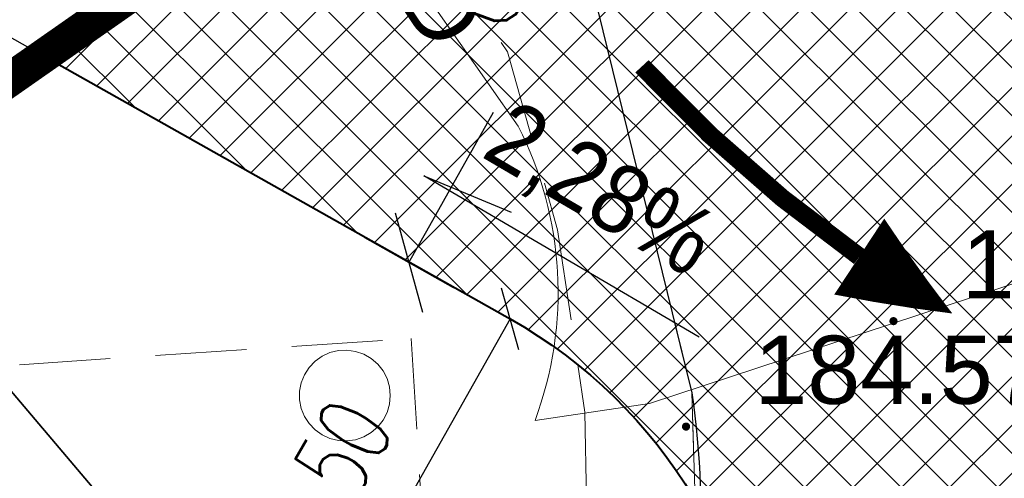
# Model space of a CAD drawing. Extents: x 8014 to 6635291, y -5609 to 5765892.
# Tile 44 of 158: x 6601170 to 6601181, y 5731771 to 5731776. Entities that reach past the tile are written whole.
import ezdxf
from ezdxf import colors
from ezdxf.entities.mleader import LeaderData, LeaderLine
from ezdxf.enums import TextEntityAlignment as Align
from ezdxf.math import Vec2, Vec3

# ---------------------------------------------------------------- set-up
doc = ezdxf.new("R2010")
doc.units = 0
doc.header["$PDSIZE"] = 0.75
for name, pattern in [('DASHED', [0.75, 0.5, -0.25]), ('HIDDEN', [0.375, 0.25, -0.125]), ('PRZER1-1', [1, 0.5, -0.5]), ('PRZER2-1', [1.5, 1, -0.5]), ('PRZER3-1', [2, 1.5, -0.5])]:
    doc.linetypes.add(name, pattern=pattern)
doc.layers.get('0').update_dxf_attribs({"linetype": 'CONTINUOUS'})
doc.layers.get('Defpoints').update_dxf_attribs({"linetype": 'CONTINUOUS'})
for name, color, linetype, lineweight in [('!m_rozbiórka', 242, 'CONTINUOUS', 15), ('!m_spadki', 7, 'CONTINUOUS', 30), ('!m_wpusty', 2, 'CONTINUOUS', 20), ('a_krawężnik', 7, 'CONTINUOUS', 30), ('D_WYMIARY', 7, 'CONTINUOUS', 15), ('GESDZI', 7, 'CONTINUOUS', 18), ('GSLKRW', 7, 'CONTINUOUS', 25), ('GSPWPS', 7, 'CONTINUOUS', 13), ('GSPWPS_O', 7, 'CONTINUOUS', 13), ('GSSKOA', 7, 'CONTINUOUS', 18), ('GSSKOD', 7, 'CONTINUOUS', 18), ('GSSZAD', 7, 'CONTINUOUS', 18), ('jtkraweznik', 34, 'CONTINUOUS', 50), ('OPIS', 7, 'CONTINUOUS', 0), ('T_odn', 7, 'CONTINUOUS', 35), ('T_str.ochr.8m', 40, 'HIDDEN', 60)]:
    doc.layers.add(name, color=color, linetype=linetype, lineweight=lineweight)
for name, color, linetype in [('50_KRZYWA_KOSZO_KONST', 252, 'CONTINUOUS'), ('A-SZRAF- DROGI', 130, 'CONTINUOUS'), ('a_granica', 12, 'DASHED'), ('a_zieleń', 80, 'CONTINUOUS'), ('Kraw', 7, 'CONTINUOUS'), ('OPIS-', 7, 'CONTINUOUS'), ('strzalki', 30, 'CONTINUOUS')]:
    doc.layers.add(name, color=color, linetype=linetype)
for name, color, linetype, lineweight, true_color in [('AP_HATCH_DROGI', 7, 'CONTINUOUS', 15, 0x949494), ('GESUZY', 7, 'CONTINUOUS', 18, 0x008000), ('GULEPR', 1, 'CONTINUOUS', 18, 0xff0000), ('GULEPR_O', 1, 'CONTINUOUS', 18, 0xff0000)]:
    doc.layers.add(name, color=color, linetype=linetype, lineweight=lineweight, true_color=true_color)
doc.styles.add('Arial', font='arial.ttf')
doc.styles.add('ROMANS', font='romans.shx', dxfattribs={"width": 0.7})
doc.dimstyles.new('DIM500', dxfattribs={"dimscale": 40, "dimtxt": 0.03, "dimasz": 0.01, "dimexe": 0, "dimexo": 0, "dimgap": 0.02, "dimtad": 1, "dimzin": 9, "dimdsep": 46, "dimtxsty": 'ROMANS', "dimblk": 'TICK1', "dimcen": 0, "dimse1": 1, "dimse2": 1, "dimclrd": 256, "dimclre": 7, "dimclrt": 6, "dimazin": 0, "dimtfac": 1, "dimtdec": 4, "dimtix": 1, "dimtmove": 2, "dimatfit": 3, "dimldrblk": 'TICK1', "dimfxl": 1, "dimtolj": 1, "dimtzin": 9, "dimarcsym": 0})
doc.dimstyles.new('wymiary 1000', dxfattribs={"dimtxt": 1.2, "dimasz": 0.5, "dimexe": 0.2, "dimexo": 0, "dimgap": 0.3, "dimtad": 1, "dimzin": 1, "dimtxsty": 'ROMANS', "dimblk": 'OBLIQUE', "dimcen": 1.5, "dimazin": 0, "dimtfac": 1, "dimtix": 1, "dimtmove": 0, "dimatfit": 3, "dimfxl": 1.25, "dimarcsym": 0})
pattern_1 = [(45, (3365827.470421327, 2822255.75228963), (-0.2651650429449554, 0.2651650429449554), []), (135, (3365827.470421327, 2822255.75228963), (-0.2651650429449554, -0.2651650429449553), [])]

# ---------------------------------------------------------------- blocks, each defined once
blk = doc.blocks.new('D_GSPWPS1')
blk.add_hatch(color=0).paths.add_polyline_path([(-0.045, 0), (-0.043467, -0.011647), (-0.038971, -0.0225), (-0.03182, -0.03182), (-0.0225, -0.038971), (-0.011647, -0.043467), (0, -0.045), (0.011647, -0.043467), (0.0225, -0.038971), (0.03182, -0.03182), (0.038971, -0.0225), (0.043467, -0.011647), (0.045, 0), (0.043467, 0.011647), (0.038971, 0.0225), (0.03182, 0.03182), (0.0225, 0.038971), (0.011647, 0.043467), (0, 0.045), (-0.011647, 0.043467), (-0.0225, 0.038971), (-0.03182, 0.03182), (-0.038971, 0.0225), (-0.043467, 0.011647)])
blk = doc.blocks.new('D_GSSZAD1')
at = {"color": 0}
blk.add_lwpolyline([(0.5, 0), (0.490964, 0.094626), (0.464184, 0.185831), (0.420627, 0.27032), (0.361867, 0.34504), (0.290028, 0.407288), (0.207708, 0.454816), (0.117879, 0.485906), (0.023791, 0.499434), (-0.071157, 0.494911), (-0.163534, 0.4725), (-0.25, 0.433013), (-0.32743, 0.377875), (-0.393027, 0.309079), (-0.444418, 0.229113), (-0.479746, 0.140866), (-0.497736, 0.047528), (-0.497736, -0.047528), (-0.479746, -0.140866), (-0.444418, -0.229113), (-0.393027, -0.309079), (-0.32743, -0.377875), (-0.25, -0.433013), (-0.163534, -0.4725), (-0.071157, -0.494911), (0.023791, -0.499434), (0.117879, -0.485906), (0.207708, -0.454816), (0.290028, -0.407288), (0.361867, -0.34504), (0.420627, -0.27032), (0.464184, -0.185831), (0.490964, -0.094626)], close=True, dxfattribs=at)
blk = doc.blocks.new('_None')
blk = doc.blocks.new('wpust_wąski')
at = {"layer": '!m_wpusty', "linetype": 'Continuous'}
for points in [[(0.2399969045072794, -0.07499711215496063), (0.2399969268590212, 0.07499903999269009), (-0.2400030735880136, 0.07499903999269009), (-0.2400030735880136, -0.07500096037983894)], [(-0.06477116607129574, 0.0474260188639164), (-0.06477040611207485, -0.04734398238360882), (-0.09855245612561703, -0.04734425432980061), (-0.09855321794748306, 0.04742574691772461)], [(-0.06476795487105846, 0.04742986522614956), (-0.06476719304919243, -0.04734013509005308), (-0.09854924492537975, -0.04734040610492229), (-0.09855000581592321, 0.04742959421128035)], [(-0.06476795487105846, 0.04742986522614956), (-0.06476719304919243, -0.04734013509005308), (-0.09854924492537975, -0.04734040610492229), (-0.09855000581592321, 0.04742959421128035)], [(-0.01104875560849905, 0.04742645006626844), (-0.01104799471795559, -0.04734355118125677), (-0.04483004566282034, -0.04734382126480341), (-0.04483080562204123, 0.04742617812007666)], [(-0.0110455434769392, 0.04743029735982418), (-0.01104478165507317, -0.04733970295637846), (-0.04482683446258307, -0.04733997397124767), (-0.04482759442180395, 0.04743002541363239)], [(-0.0110455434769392, 0.04743029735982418), (-0.01104478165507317, -0.04733970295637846), (-0.04482683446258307, -0.04733997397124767), (-0.04482759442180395, 0.04743002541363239)], [(0.1501184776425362, 0.04742774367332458), (0.1501192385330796, -0.04734225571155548), (0.1163371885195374, -0.04734252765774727), (0.1163364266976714, 0.04742747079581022)], [(0.150121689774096, 0.04743159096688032), (0.1501224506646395, -0.04733840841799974), (0.1163404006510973, -0.04733867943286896), (0.1163396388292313, 0.04743131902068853)], [(0.150121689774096, 0.04743159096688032), (0.1501224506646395, -0.04733840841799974), (0.1163404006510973, -0.04733867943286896), (0.1163396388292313, 0.04743131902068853)], [(0.2038408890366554, 0.04742817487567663), (0.2038416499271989, -0.04734182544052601), (0.1700595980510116, -0.04734209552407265), (0.1700588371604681, 0.04742790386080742)], [(0.2038441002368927, 0.04743202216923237), (0.2038448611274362, -0.0473379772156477), (0.1700628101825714, -0.04733824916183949), (0.170062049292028, 0.04743175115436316)], [(0.2038441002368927, 0.04743202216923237), (0.2038448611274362, -0.0473379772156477), (0.1700628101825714, -0.04733824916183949), (0.170062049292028, 0.04743175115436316)]]:
    blk.add_lwpolyline(points, close=True, dxfattribs=at)
for points in [[(-0.2059980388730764, 0.04742488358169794), (-0.1722159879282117, 0.04742515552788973), (-0.1722152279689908, -0.04734484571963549), (-0.2059972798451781, -0.0473451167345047), (-0.205998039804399, 0.04742488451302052)], [(-0.2059948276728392, 0.04742873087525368), (-0.1722127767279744, 0.04742900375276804), (-0.172212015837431, -0.04734099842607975), (-0.2059940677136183, -0.04734127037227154), (-0.2059948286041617, 0.04742873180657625)], [(-0.2059948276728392, 0.04742873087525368), (-0.1722127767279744, 0.04742900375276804), (-0.172212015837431, -0.04734099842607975), (-0.2059940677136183, -0.04734127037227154), (-0.2059948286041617, 0.04742873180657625)], [(-0.1184935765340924, 0.04742558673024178), (-0.118492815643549, -0.04734441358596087), (-0.1522748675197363, -0.04734468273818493), (-0.1522756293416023, 0.04742531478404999), (-0.1184935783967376, 0.04742558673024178)], [(-0.1184903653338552, 0.04742943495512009), (-0.1184896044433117, -0.04734056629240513), (-0.1522716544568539, -0.04734083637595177), (-0.1522724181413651, 0.0474291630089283), (-0.1184903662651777, 0.04742943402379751)], [(-0.1184903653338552, 0.04742943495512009), (-0.1184896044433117, -0.04734056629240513), (-0.1522716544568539, -0.04734083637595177), (-0.1522724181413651, 0.0474291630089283), (-0.1184903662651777, 0.04742943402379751)], [(0.008891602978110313, 0.0474266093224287), (0.04267365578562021, 0.04742688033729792), (0.04267441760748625, -0.04734311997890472), (0.008892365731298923, -0.04734339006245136), (0.008891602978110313, 0.0474266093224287)], [(0.008894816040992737, 0.04743045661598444), (0.04267686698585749, 0.04743072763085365), (0.04267762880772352, -0.04733927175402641), (0.008895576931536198, -0.04733954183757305), (0.008894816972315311, 0.04743045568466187)], [(0.008894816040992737, 0.04743045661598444), (0.04267686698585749, 0.04743072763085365), (0.04267762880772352, -0.04733927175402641), (0.008895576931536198, -0.04733954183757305), (0.008894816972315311, 0.04743045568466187)], [(0.06261401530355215, 0.04742704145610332), (0.0963960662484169, 0.04742731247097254), (0.09639682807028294, -0.04734268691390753), (0.06261477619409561, -0.04734295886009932), (0.06261401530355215, 0.04742704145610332)], [(0.062617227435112, 0.04743088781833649), (0.09639927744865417, 0.04743115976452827), (0.09640003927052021, -0.04733883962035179), (0.06261798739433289, -0.04733911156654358), (0.062617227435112, 0.04743088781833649)], [(0.062617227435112, 0.04743088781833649), (0.09639927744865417, 0.04743115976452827), (0.09640003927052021, -0.04733883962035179), (0.06261798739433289, -0.04733911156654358), (0.062617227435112, 0.04743088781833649)]]:
    blk.add_lwpolyline(points, dxfattribs=at)
blk = doc.blocks.new('TICK1')
at = {"color": 0}
for p, q in [((0, -1.4), (0, 1.4)), ((0, 1.110223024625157e-16), (-0.9999999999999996, 1.110223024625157e-16))]:
    blk.add_line(p, q, dxfattribs=at)
at = {"color": 2}
blk.add_line((-0.9999999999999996, -0.9999999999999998), (1, 1), dxfattribs=at)
blk = doc.blocks.new('*D169')
at = {"layer": 'Defpoints', "color": 0}
for p in [(6601177.411560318, 5731778.401353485), (6601174.463511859, 5731773.174878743), (6601174.463511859, 5731773.174878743)]:
    blk.add_point(p, dxfattribs=at)
at = {"layer": 'OPIS-', "lineweight": -2}
for p, q in [((6601177.215042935, 5731778.052955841), (6601176.437144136, 5731776.673850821)), ((6601174.660029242, 5731773.523276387), (6601175.395602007, 5731774.827343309))]:
    blk.add_line(p, q, dxfattribs=at)
at = {"layer": 'OPIS-', "lineweight": -2, "xscale": 0.4, "yscale": 0.4, "zscale": 0.4}
for p, rotation in [((6601177.411560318, 5731778.401353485), 60.57436776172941), ((6601174.463511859, 5731773.174878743), 240.5743677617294)]:
    blk.add_blockref('TICK1', p, dxfattribs=dict(at, rotation=rotation))
at = {"layer": 'OPIS-', "color": 6, "insert": (6601175.118276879, 5731776.200771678), "char_height": 1.2, "attachment_point": 5, "rotation": 60.57436776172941, "style": 'ROMANS'}
blk.add_mtext('\\A1;6', dxfattribs=at)
blk = doc.blocks.new('_Oblique')
at = {"color": 0, "linetype": 'ByBlock', "lineweight": -2}
blk.add_line((-0.5, -0.5), (0.5, 0.5), dxfattribs=at)
blk = doc.blocks.new('*D350')
at = {"layer": 'D_WYMIARY', "color": 0, "linetype": 'Continuous', "lineweight": -2}
blk.add_line((6601175.577238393, 5731772.55383167), (6601173.528544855, 5731768.921786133), dxfattribs=at)
at = {"layer": 'Defpoints', "color": 0}
for p in [(6601175.577238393, 5731772.55383167), (6601172.875124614, 5731767.763363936)]:
    blk.add_point(p, dxfattribs=at)
at = {"layer": 'D_WYMIARY', "color": 0, "linetype": 'Continuous', "lineweight": -2, "xscale": 0.5, "yscale": 0.5, "zscale": 0.5, "rotation": 60.57437054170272}
blk.add_blockref('_Oblique', (6601175.577238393, 5731772.55383167), dxfattribs=at)
at = {"layer": 'D_WYMIARY', "color": 0, "lineweight": 9, "insert": (6601173.550124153, 5731770.539935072), "char_height": 0.8, "attachment_point": 5, "rotation": 60.57437054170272, "style": 'ROMANS'}
blk.add_mtext('R5,50', dxfattribs=at)

msp = doc.modelspace()

# ---------------------------------------------------------------- hatches: boundary and pattern name
at = {"layer": '!m_rozbiórka', "transparency": 33554687}
h = msp.add_hatch(dxfattribs=at)
h.set_pattern_fill('ANSI37', color=256, scale=0.5)
h.set_pattern_definition([(45, (0, 0), (-1.122532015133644, 1.122532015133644), []), (135, (0, 0), (-1.122532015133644, -1.122532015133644), [])])
edge = h.paths.add_edge_path()
edge.add_line((6601175.89934984, 5731779.260818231), (6601192.12649969, 5731790.61388589))
edge.add_line((6601192.12649969, 5731790.61388589), (6601200.0052404, 5731778.37170096))
edge.add_arc((6601207.201025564, 5731783.217664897), 8.675407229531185, 213.9580897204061, 252.9347606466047)
edge.add_line((6601204.65513706, 5731774.92422518), (6601207.57071661, 5731774.17247705))
edge.add_arc((6601233.48332714, 5731660.660376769), 116.4322133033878, 102.8591647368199, 106.4917338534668)
edge.add_arc((6601194.879930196, 5731791.516883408), 20.00000000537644, 240.5743759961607, 286.11394049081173, ccw=False)
edge.add_line((6601185.054063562, 5731774.096999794), (6601175.89934984, 5731779.260818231))
at = {"layer": 'A-SZRAF- DROGI', "linetype": 'ByBlock', "lineweight": 0}
h = msp.add_hatch(dxfattribs=at)
h.set_pattern_fill('ANSI37', color=253, scale=3, style=0)
h.set_pattern_definition(pattern_1)
h.paths.add_polyline_path([(6601164.801, 5731825.446), (6601168.790559, 5731826.947746), (6601168.820585, 5731824.474329), (6601166.454, 5731823.503)])
edge = h.paths.add_edge_path()
edge.add_line((6601172.476, 5731825.895), (6601172.4105, 5731828.025676))
edge.add_line((6601172.4105, 5731828.025676), (6601173.992, 5731828.189))
edge.add_arc((6601186.03492027, 5732243.680015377), 415.665509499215, 268.3397586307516, 269.9116548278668)
edge.add_line((6601185.394, 5731828.015), (6601205.043, 5731828.193))
edge.add_line((6601205.043, 5731828.193), (6601225.2324, 5731828.343))
edge.add_line((6601225.2324, 5731828.343), (6601245.168, 5731828.586))
edge.add_line((6601245.168, 5731828.586), (6601245.54301782, 5731828.590239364))
edge.add_line((6601245.54301782, 5731828.590239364), (6601246.883624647, 5731826.593755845))
edge.add_line((6601246.883624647, 5731826.593755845), (6601221.789705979, 5731826.309230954))
edge.add_line((6601221.789705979, 5731826.309230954), (6601205.136, 5731826.031))
edge.add_line((6601205.136, 5731826.031), (6601185.273, 5731825.848))
edge.add_line((6601185.273, 5731825.848), (6601173.834, 5731826.053))
edge.add_line((6601173.834, 5731826.053), (6601172.476, 5731825.895))
edge = h.paths.add_edge_path()
edge.add_line((6601111.994, 5731733.86), (6601109.203, 5731750.836))
edge.add_line((6601109.203, 5731750.836), (6601106.88, 5731760.994))
edge.add_line((6601106.88, 5731760.994), (6601102.557, 5731779.174))
edge.add_line((6601102.557, 5731779.174), (6601096.809, 5731802.335))
edge.add_line((6601096.809, 5731802.335), (6601093.3935, 5731815.0755))
edge.add_arc((6601112.890643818, 5731821.406846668), 20.49937969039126, 186.6456011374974, 197.9902726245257, ccw=False)
edge.add_arc((6601104.100382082, 5731821.197027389), 11.77172068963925, 157.093056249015, 190.5856574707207, ccw=False)
edge.add_line((6601093.257, 5731825.779000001), (6601095.519, 5731824.743))
edge.add_line((6601095.519, 5731824.743), (6601101.325, 5731802.801))
edge.add_line((6601101.325, 5731802.801), (6601106.886, 5731780.522))
edge.add_line((6601106.886, 5731780.522), (6601111.376, 5731762.136))
edge.add_line((6601111.376, 5731762.136), (6601116.585, 5731733.745))
edge.add_line((6601116.585, 5731733.745), (6601117.929, 5731724.497))
edge.add_line((6601117.929, 5731724.497), (6601120.174581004, 5731712.998631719))
edge.add_line((6601120.174581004, 5731712.998631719), (6601122.073782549, 5731714.127215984))
edge.add_line((6601122.073782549, 5731714.127215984), (6601119.954, 5731724.963))
edge.add_line((6601119.954, 5731724.963), (6601118.634, 5731734.045))
edge.add_line((6601118.634, 5731734.045), (6601113.329, 5731762.836))
edge.add_line((6601113.329, 5731762.836), (6601108.915, 5731781.012))
edge.add_line((6601108.915, 5731781.012), (6601103.286, 5731803.464))
edge.add_line((6601103.286, 5731803.464), (6601098.333, 5731822.44))
edge.add_line((6601098.333, 5731822.44), (6601100.26, 5731826.8))
edge.add_line((6601100.26, 5731826.8), (6601104.18, 5731826.61))
edge.add_line((6601104.18, 5731826.61), (6601124.59, 5731825.705))
edge.add_arc((6601125.610328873, 5731847.683485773), 22.00215689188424, 254.8648362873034, 267.34201003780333, ccw=False)
edge.add_line((6601119.865631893, 5731826.444527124), (6601114.201632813, 5731827.976553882))
edge.add_arc((6601110.333611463, 5731814.50400797), 14.01681427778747, 73.98101766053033, 84.72925958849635)
edge.add_line((6601111.621225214, 5731828.46155551), (6601104.31, 5731828.801))
edge.add_line((6601104.31, 5731828.801), (6601098.736000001, 5731829.044))
edge.add_arc((6601099.467862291, 5731836.320540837), 7.313252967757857, 237.4214308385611, 264.25660123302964, ccw=False)
edge.add_line((6601095.530000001, 5731830.158), (6601092.874, 5731826.011))
edge.add_arc((6601101.918260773, 5731821.943692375), 9.916735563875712, 155.7860047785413, 175.0173574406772)
edge.add_arc((6601112.859662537, 5731821.4016454), 20.86790340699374, 176.1439813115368, 198.0522861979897)
edge.add_line((6601093.019, 5731814.935), (6601096.416, 5731802.213))
edge.add_line((6601096.416, 5731802.213), (6601102.139, 5731779.125))
edge.add_line((6601102.139, 5731779.125), (6601106.492, 5731760.912))
edge.add_line((6601106.492, 5731760.912), (6601108.825, 5731750.719))
edge.add_line((6601108.825, 5731750.719), (6601111.607, 5731733.785))
edge.add_line((6601111.607, 5731733.785), (6601115.11, 5731713.014))
edge.add_line((6601115.11, 5731713.014), (6601115.782940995, 5731710.388937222))
edge.add_line((6601115.782940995, 5731710.388937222), (6601116.122591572, 5731710.590771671))
edge.add_line((6601116.122591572, 5731710.590771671), (6601115.488, 5731713.094))
edge.add_line((6601115.488, 5731713.094), (6601113.741, 5731723.477))
edge.add_line((6601113.741, 5731723.477), (6601111.994, 5731733.86))
h = msp.add_hatch(dxfattribs=at)
h.set_pattern_fill('ANSI37', color=256, scale=3, style=0)
h.set_pattern_definition(pattern_1)
edge = h.paths.add_edge_path()
edge.add_line((6601170.447927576, 5731775.447073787), (6601175.899364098, 5731779.260828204))
edge.add_line((6601175.899364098, 5731779.260828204), (6601185.054063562, 5731774.096999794))
edge.add_arc((6601194.879930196, 5731791.516883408), 20.00000000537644, 240.5743759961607, 286.1139404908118)
edge.add_line((6601200.430898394, 5731772.302650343), (6601175.797960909, 5731763.104283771))
edge.add_arc((6601172.875124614, 5731767.763363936), 5.499999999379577, 302.1017721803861, 60.57437055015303)
edge.add_line((6601175.577238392, 5731772.55383167), (6601170.447927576, 5731775.447073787))
at = {"layer": 'a_zieleń', "transparency": 33554687}
h = msp.add_hatch(dxfattribs=at)
h.set_pattern_fill('ANSI31', color=256, scale=2, angle=0.5415578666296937)
h.set_pattern_definition([(45.5415578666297, (6600987.53512271, 5732094.771343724), (-0.1784396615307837, 0.1750979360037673), [])])
edge = h.paths.add_edge_path()
edge.add_line((6601184.522925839, 5731785.715408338), (6601184.766921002, 5731785.473322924))
edge.add_line((6601184.766921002, 5731785.473322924), (6601208.79, 5731802.27))
edge.add_line((6601208.79, 5731802.27), (6601211.05, 5731814.48))
edge.add_line((6601211.05, 5731814.48), (6601142.150843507, 5731813.822858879))
edge.add_arc((6601143.69840858, 5731819.101553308), 5.500870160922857, 253.6603434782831, 270.5475106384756)
edge.add_line((6601143.750973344, 5731813.6009343), (6601191.033618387, 5731814.053326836))
edge.add_arc((6601191.121506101, 5731812.113382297), 1.941934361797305, 359.83740764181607, 92.59396805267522, ccw=False)
edge.add_line((6601193.063432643, 5731812.107871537), (6601193.07399525, 5731811.003901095))
edge.add_line((6601193.07399525, 5731811.003901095), (6601197.383252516, 5731811.044963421))
edge.add_line((6601197.383252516, 5731811.044963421), (6601197.425292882, 5731806.620725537))
edge.add_line((6601197.425292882, 5731806.620725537), (6601199.73158594, 5731806.642472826))
edge.add_line((6601199.73158594, 5731806.642472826), (6601199.802988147, 5731799.171269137))
edge.add_line((6601199.802988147, 5731799.171269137), (6601197.516155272, 5731797.164784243))
edge.add_line((6601197.516155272, 5731797.164784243), (6601194.215775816, 5731797.133052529))
edge.add_line((6601194.215775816, 5731797.133052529), (6601194.250820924, 5731793.47024802))
edge.add_arc((6601191.537576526, 5731793.658273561), 2.719751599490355, 281.08944697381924, 356.0357887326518, ccw=False)
edge.add_line((6601192.060696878, 5731790.989304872), (6601185.152182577, 5731786.155675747))
edge.add_arc((71774552.68679601, -87417922.68084788), 113685689.9179969, 124.9790439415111, 124.9790443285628)
h.paths.add_polyline_path([(6601204.905956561, 5731809.178180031), (6601202.576515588, 5731808.578882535), (6601203.741236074, 5731808.878531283)], flags=16)
h = msp.add_hatch(dxfattribs=at)
h.set_pattern_fill('ANSI31', color=256, scale=2, angle=0.5415578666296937)
h.set_pattern_definition([(45.54817982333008, (6607983.673137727, 5729436.441197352), (-0.1784598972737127, 0.175077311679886), [])])
edge = h.paths.add_edge_path()
edge.add_line((6601132.28887818, 5731807.911557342), (6601127.080955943, 5731807.902463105))
edge.add_line((6601127.080955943, 5731807.902463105), (6601127.042433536, 5731806.545763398))
edge.add_line((6601127.042433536, 5731806.545763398), (6601125.024000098, 5731806.574521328))
edge.add_line((6601125.024000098, 5731806.574521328), (6601123.865375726, 5731808.178802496))
edge.add_line((6601123.865375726, 5731808.178802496), (6601123.892619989, 5731810.090996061))
edge.add_line((6601123.892619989, 5731810.090996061), (6601127.092295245, 5731810.045408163))
edge.add_line((6601127.092295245, 5731810.045408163), (6601127.07886047, 5731809.102461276))
edge.add_line((6601127.07886047, 5731809.102461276), (6601132.973334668, 5731809.112754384))
edge.add_arc((6601141.258670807, 5731812.627467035), 8.999999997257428, 180.5464351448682, 202.9870849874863, ccw=False)
edge.add_line((6601132.259080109, 5731812.541634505), (6601132.247761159, 5731813.728432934))
edge.add_line((6601132.247761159, 5731813.728432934), (6601119.83, 5731813.61))
edge.add_line((6601119.83, 5731813.61), (6601154.4, 5731764.22))
edge.add_line((6601154.4, 5731764.22), (6601170.421137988, 5731775.462184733))
edge.add_line((6601170.421137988, 5731775.462184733), (6601167.795630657, 5731776.94312949))
edge.add_line((6601167.795630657, 5731776.94312949), (6601164.951398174, 5731771.897198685))
edge.add_line((6601164.951398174, 5731771.897198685), (6601163.57632974, 5731771.285145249))
edge.add_line((6601163.57632974, 5731771.285145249), (6601148.409338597, 5731779.830782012))
edge.add_line((6601148.409338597, 5731779.830782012), (6601150.867544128, 5731784.186563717))
edge.add_arc((6601153.830783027, 5731789.327859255), 5.934113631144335, 214.9282003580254, 240.0425568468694, ccw=False)
edge.add_line((6601148.96558026, 5731785.930285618), (6601146.46801821, 5731789.497160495))
edge.add_line((6601146.46801821, 5731789.497160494), (6601142.298628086, 5731786.729162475))
edge.add_line((6601142.298628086, 5731786.729162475), (6601135.134562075, 5731796.97315696))
edge.add_line((6601135.134562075, 5731796.97315696), (6601132.678694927, 5731795.250945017))
edge.add_line((6601132.678694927, 5731795.250945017), (6601128.604672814, 5731801.064981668))
edge.add_line((6601128.604672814, 5731801.064981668), (6601130.241763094, 5731802.2116806))
edge.add_line((6601130.241763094, 5731802.2116806), (6601128.230332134, 5731805.075452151))
edge.add_line((6601128.230332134, 5731805.075452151), (6601132.288878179, 5731807.911557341))
h.paths.add_polyline_path([(6601124.087608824, 5731807.273295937), (6601122.407785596, 5731810.036661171), (6601124.012220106, 5731807.36403475), (6601124.444687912, 5731807.376661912)])
at = {"layer": 'AP_HATCH_DROGI', "transparency": 33554687}
h = msp.add_hatch(dxfattribs=at)
h.set_pattern_fill('ANSI37', color=8, scale=0.4, style=0)
h.set_pattern_definition([(45, (-235.1363771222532, -0.007408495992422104), (-0.8980256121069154, 0.8980256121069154), []), (135, (-235.1363771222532, -0.007408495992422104), (-0.8980256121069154, -0.8980256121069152), [])])
h.paths.add_polyline_path([(6601193.249542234, 5731793.599106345), (6601193.023173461, 5731793.157140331), (6601192.537164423, 5731792.545996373), (6601191.365211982, 5731791.715704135), (6601183.212684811, 5731786.011685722), (6601182.497746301, 5731785.59703122), (6601181.617589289, 5731785.472365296), (6601180.787473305, 5731785.553877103), (6601179.223053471, 5731786.31994221), (6601177.752199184, 5731787.151714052), (6601177.339079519, 5731787.292707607), (6601176.353805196, 5731787.380852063), (6601169.258341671, 5731787.337031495), (6601168.753547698, 5731787.164823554), (6601168.391850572, 5731786.815376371), (6601168.269527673, 5731786.161551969), (6601168.290580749, 5731783.987948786), (6601168.488974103, 5731783.423273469), (6601168.945697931, 5731783.165323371), (6601175.69063093, 5731779.256652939), (6601170.30296666, 5731775.521471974), (6601167.794910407, 5731776.936167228), (6601167.128955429, 5731777.163692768), (6601166.526245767, 5731776.961653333), (6601165.767206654, 5731775.783688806), (6601163.33174438, 5731771.472463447), (6601149.285564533, 5731779.333072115), (6601151.242391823, 5731782.823348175, 0.4126509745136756), (6601150.866490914, 5731784.182768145, -0.1085287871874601), (6601148.96558026, 5731785.930285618), (6601146.409825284, 5731789.580268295, 0.3525795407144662), (6601145.069900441, 5731789.886280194), (6601141.732827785, 5731787.547236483), (6601129.630619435, 5731804.831204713), (6601132.978262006, 5731807.182528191, 0.4134176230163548), (6601133.224768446, 5731808.57313886, -0.1152150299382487), (6601132.259080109, 5731812.541634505), (6601132.249191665, 5731813.578443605), (6601191.12157696, 5731814.047908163), (6601191.993802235, 5731813.804172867), (6601192.465289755, 5731813.507952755), (6601192.845826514, 5731812.99932286), (6601193.051446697, 5731812.404393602), (6601193.047141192, 5731810.787722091), (6601189.71617973, 5731810.759041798), (6601189.71617973, 5731810.476779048), (6601189.478657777, 5731810.589941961), (6601189.137921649, 5731810.649778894), (6601188.638827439, 5731810.516336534), (6601188.455564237, 5731810.361099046), (6601188.183916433, 5731809.949719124), (6601188.300918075, 5731797.719288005), (6601188.593649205, 5731797.284428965), (6601189.24852946, 5731797.040421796), (6601189.730764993, 5731797.164266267), (6601189.9472133, 5731797.324671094), (6601190.197602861, 5731797.731115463, -0.05991203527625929), (6601190.100695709, 5731797.525527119), (6601190.166834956, 5731797.525527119), (6601193.211719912, 5731797.5521764), (6601193.249542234, 5731793.599106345)], is_closed=False)
h.paths.add_polyline_path([(6601150.891862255, 5731811.46124344), (6601160.891791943, 5731811.516907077), (6601161.10822189, 5731789.159091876), (6601151.108690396, 5731789.062293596)], flags=16)
h.paths.add_polyline_path([(6601183.692642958, 5731809.969609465), (6601184.392950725, 5731809.683450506), (6601184.692597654, 5731808.979128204), (6601184.811738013, 5731796.463292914), (6601184.682850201, 5731795.960525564), (6601184.52561327, 5731795.751385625), (6601184.137843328, 5731795.50636878), (6601183.821335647, 5731795.45177002), (6601168.207583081, 5731795.409667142), (6601167.268951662, 5731795.745236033), (6601166.254055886, 5731796.470527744), (6601165.426889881, 5731797.629044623), (6601165.163207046, 5731798.3539978), (6601165.033918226, 5731799.292866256), (6601165.009865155, 5731801.818820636), (6601164.931315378, 5731807.967476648), (6601165.324893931, 5731808.648588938), (6601165.820058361, 5731809.170203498), (6601166.435272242, 5731809.557882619), (6601167.143473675, 5731809.853225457)], flags=16)

# ---------------------------------------------------------------- linework, layer by layer
at = {"layer": '!m_spadki', "linetype": 'Continuous', "elevation": 10.18}
msp.add_lwpolyline([(6601177.654256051, 5731772.352872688), (6601174.629983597, 5731774.127183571), (6601175.589193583, 5731773.727591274)], dxfattribs=at)
msp.add_lwpolyline([(6601177.654256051, 5731772.352872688), (6601174.629983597, 5731774.127183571), (6601175.589193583, 5731773.727591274)], dxfattribs=at)
msp.add_lwpolyline([(6601177.654256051, 5731772.352872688), (6601174.629983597, 5731774.127183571), (6601175.589193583, 5731773.727591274)], dxfattribs=at)
at = {"layer": '50_KRZYWA_KOSZO_KONST', "lineweight": 9}
msp.add_lwpolyline([(6601175.797960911, 5731763.104283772), (6601172.875124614, 5731767.763363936), (6601175.577238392, 5731772.55383167)], dxfattribs=at)
at = {"layer": 'a_granica', "elevation": 10.08}
msp.add_lwpolyline([(6601154.4, 5731764.22, 0.3750107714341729, 0.3750107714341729, 0), (6601119.83, 5731813.61, 0.3750107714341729, 0.3750107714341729, 0), (6601211.05, 5731814.48, 0.3750107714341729, 0.3750107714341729, 0), (6601208.79, 5731802.27, 0.3750107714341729, 0.3750107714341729, 0), (6601154.4, 5731764.22, 0.3750107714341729, 0, 0)], format="xyseb", dxfattribs=at)
at = {"layer": 'a_krawężnik', "elevation": 10.08}
msp.add_lwpolyline([(6601163.312447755, 5731771.432984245), (6601166.257586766, 5731776.661855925, -0.4143946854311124), (6601167.620177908, 5731777.04209544), (6601170.447927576, 5731775.447073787), (6601175.577238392, 5731772.55383167)], format="xyb", dxfattribs=at)
at = {"layer": 'a_krawężnik'}
msp.add_arc((6601172.875124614, 5731767.763363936, 10.08), 5.499999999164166, 302.1017722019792, 60.57437055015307, dxfattribs=at)
msp.add_arc((6601172.875124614, 5731767.763363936, 10.08), 5.499999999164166, 302.1017722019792, 60.57437055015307, dxfattribs=at)
at = {"layer": 'GESDZI', "color": 8, "linetype": 'Continuous', "lineweight": 18, "elevation": 10.22}
for points in [[(6601154.4, 5731764.22), (6601127.53, 5731802.6), (6601119.83, 5731813.61), (6601211.05, 5731814.48), (6601208.79, 5731802.27)], [(6601140.46, 5731754.47), (6601154.4, 5731764.22), (6601208.79, 5731802.27), (6601216.42, 5731789), (6601201.69, 5731779.82), (6601182.14, 5731767.62), (6601162.6, 5731755.43), (6601143.05, 5731743.24), (6601137.31, 5731752.26)]]:
    msp.add_lwpolyline(points, close=True, dxfattribs=at)
at = {"layer": 'GESUZY', "color": 8, "linetype": 'PRZER1-1', "lineweight": 18, "elevation": 10.08}
for points in [[(6601127.53, 5731802.6), (6601111.72, 5731792.46), (6601122.2, 5731776.01), (6601137.31, 5731752.26), (6601140.46, 5731754.47), (6601154.4, 5731764.22), (6601208.79, 5731802.27), (6601211.05, 5731814.48), (6601119.83, 5731813.61)], [(6601154.4, 5731764.22), (6601127.53, 5731802.6), (6601119.83, 5731813.61), (6601211.05, 5731814.48), (6601208.79, 5731802.27)]]:
    msp.add_lwpolyline(points, close=True, dxfattribs=at)
at = {"layer": 'GSLKRW', "color": 8, "linetype": 'Continuous', "lineweight": 25, "elevation": 10.18}
msp.add_lwpolyline([(6601174.87541598, 5731778.71613327), (6601176.43068762, 5731776.40020748), (6601177.57437241, 5731771.7425947, -0.104173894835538), (6601177.31, 5731767.69)], format="xyb", dxfattribs=at)
at = {"layer": 'GSSKOA', "color": 8, "linetype": 'PRZER3-1', "lineweight": 18, "elevation": 10.18}
msp.add_lwpolyline([(6601271.64, 5731777.52), (6601221.47, 5731776.54), (6601207.67, 5731774.15), (6601202.69, 5731775.94), (6601199.89, 5731778.48), (6601196.43, 5731783.9), (6601192.12649969, 5731790.61388589), (6601174.87541598, 5731778.71613327), (6601176.43068762, 5731776.40020748), (6601177.57437241, 5731771.7425947), (6601177.63912969, 5731769.51367605), (6601177.31, 5731767.69), (6601176.09, 5731763.87), (6601171.84, 5731760.47), (6601147.86, 5731745.53), (6601127.63, 5731732.94), (6601131.7255, 5731724.5065)], dxfattribs=at)
at = {"layer": 'GSSKOD', "color": 8, "linetype": 'PRZER2-1', "lineweight": 18, "elevation": 10.18}
msp.add_lwpolyline([(6601177.31, 5731767.69), (6601177.63912969, 5731769.51367605), (6601177.57437241, 5731771.7425947), (6601176.43068762, 5731776.40020748), (6601174.87541598, 5731778.71613327), (6601173.80758138, 5731778.08706684), (6601175.54875614, 5731775.49250404), (6601176.09818005, 5731773.53329338), (6601176.39846665, 5731771.52910402), (6601176.44182929, 5731769.3697752), (6601176.39501708, 5731767.21865232), (6601137.23262273, 5731743.04290955), (6601137.68440561, 5731742.46194708), (6601126.280781, 5731735.409254), (6601127.63, 5731732.94), (6601147.86, 5731745.53), (6601171.84, 5731760.47), (6601176.09, 5731763.87)], close=True, dxfattribs=at)
at = {"layer": 'GSSZAD', "color": 8, "linetype": 'PRZER2-1', "lineweight": 18, "elevation": 10.1}
msp.add_lwpolyline([(6601142.89, 5731795.24), (6601148.57, 5731784.4), (6601151.1, 5731772.78), (6601154.78, 5731773.21), (6601154.34, 5731764.19), (6601156.09, 5731765.36), (6601166.22, 5731769.83), (6601167.19, 5731771.85), (6601174.49, 5731772.34), (6601174.79, 5731767.37), (6601167.03, 5731761.5), (6601157.16, 5731754.9), (6601148.47, 5731750.06), (6601138.44, 5731754.22), (6601131.08, 5731768.1), (6601134.76, 5731771.03), (6601130.73, 5731789.09)], close=True, dxfattribs=at)
at = {"layer": 'GULEPR', "color": 8, "linetype": 'Continuous', "lineweight": 18, "elevation": 10.14}
msp.add_lwpolyline([(6601175.85020321, 5731771.43815294), (6601177.10669207, 5731771.62324854), (6601200.45630349, 5731779.32087289)], dxfattribs=at)
msp.add_lwpolyline([(6601173.43247818, 5731777.86004106), (6601175.66519195, 5731774.6747531, -0.209830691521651), (6601175.85020321, 5731771.43815294)], format="xyb", dxfattribs=at)
at = {"layer": 'jtkraweznik', "color": 0, "lineweight": 40, "elevation": 10.08}
msp.add_lwpolyline([(6601170.447927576, 5731775.447073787), (6601175.577238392, 5731772.55383167, -0.5684981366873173), (6601175.797960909, 5731763.104283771)], format="xyb", dxfattribs=at)
msp.add_lwpolyline([(6601170.447927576, 5731775.447073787), (6601175.577238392, 5731772.55383167, -0.5684981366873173), (6601175.797960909, 5731763.104283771)], format="xyb", dxfattribs=at)
at = {"layer": 'Kraw', "elevation": 10.08}
msp.add_lwpolyline([(6601163.312447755, 5731771.432984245), (6601166.257586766, 5731776.661855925, -0.4143946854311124), (6601167.620177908, 5731777.04209544), (6601170.447927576, 5731775.447073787), (6601175.577238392, 5731772.55383167)], format="xyb", dxfattribs=at)
at = {"layer": 'strzalki', "elevation": 10.88}
msp.add_lwpolyline([(6601177.025287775, 5731775.333067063, 0.2, 0.2, 0.05208821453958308), (6601179.413582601, 5731773.240434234, 1, 0, 0.01610393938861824), (6601180.437067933, 5731772.613953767, 0, 0, 62.09660728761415)], format="xyseb", dxfattribs=at)
at = {"layer": 'T_odn'}
msp.add_lwpolyline([(6601176.012397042, 5731764.103364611), (6601172.862419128, 5731768.48479824), (6601167.324294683, 5731775.028998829)], dxfattribs=at)
at = {"layer": 'T_str.ochr.8m', "color": 202, "ltscale": 2, "elevation": 1.422323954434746e-09}
msp.add_lwpolyline([(6601175.396192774, 5731816.72219358, -0.3015367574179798), (6601203.187177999, 5731798.325885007, -0.2178183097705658), (6601203.187178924, 5731773.094509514, -0.301537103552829), (6601175.396200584, 5731754.698210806), (6601169.235031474, 5731754.698423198, -0.301372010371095), (6601141.463049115, 5731773.094506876, -0.2177548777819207), (6601141.463048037, 5731798.325839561, -0.3016428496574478), (6601169.254027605, 5731816.722193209), (6601175.396192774, 5731816.72219358)], format="xyb", dxfattribs=at)

# ---------------------------------------------------------------- block references
at = {"layer": '!m_wpusty', "rotation": 214.9746612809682}
for p in [(6601170.988869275, 5731775.9172267, 100.8), (6601170.595554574, 5731775.642083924, 110.88)]:
    msp.add_blockref('wpust_wąski', p, dxfattribs=at)
at = {"layer": 'GSPWPS', "color": 8, "linetype": 'Continuous', "lineweight": 13}
for p in [(6601179.79, 5731772.53, 10.08), (6601177.51, 5731771.37, 10.08)]:
    msp.add_blockref('D_GSPWPS1', p, dxfattribs=at)
at = {"layer": 'GSSZAD', "color": 8, "linetype": 'Continuous', "lineweight": 18}
msp.add_blockref('D_GSSZAD1', (6601173.76, 5731771.71166724, 10.1), dxfattribs=at)

# ---------------------------------------------------------------- texts
at = {"layer": '!m_spadki', "linetype": 'Continuous', "style": 'Arial', "width": 0.9000000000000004}
msp.add_text('2,28%%%', height=0.7499999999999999, rotation=329.6002709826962, dxfattribs=at).set_placement((6601176.395134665, 5731773.671286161, 10.18), align=Align.CENTER)
msp.add_text('2,28%%%', height=0.7499999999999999, rotation=329.6002709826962, dxfattribs=at).set_placement((6601176.395134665, 5731773.671286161, 10.18), align=Align.CENTER)
msp.add_text('2,28%%%', height=0.7499999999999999, rotation=329.6002709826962, dxfattribs=at).set_placement((6601176.395134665, 5731773.671286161, 10.18), align=Align.CENTER)
at = {"layer": 'GSPWPS_O', "color": 8, "linetype": 'Continuous', "lineweight": 0, "style": 'Arial'}
for s, p in [('184.60', (6601180.54, 5731772.78, 10.8)), ('184.57', (6601178.26, 5731771.62, 10.8))]:
    msp.add_text(s, height=0.75, dxfattribs=at).set_placement(p)
at = {"layer": 'GULEPR_O', "color": 8, "linetype": 'Continuous', "lineweight": 0, "style": 'Arial'}
msp.add_text('eND', height=0.75, rotation=303.8939335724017, dxfattribs=at).set_placement((6601174.155591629, 5731776.321957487, 10.8), align=Align.CENTER)

# ---------------------------------------------------------------- dimensions: what is measured, and where the dimension line sits
at = {"layer": 'D_WYMIARY', "linetype": 'Continuous', "lineweight": 9}
dim = msp.add_radius_dim(center=(6601172.875124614, 5731767.763363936), mpoint=(6601175.577238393, 5731772.55383167), dimstyle='wymiary 1000', override={"dimtxt": 0.8, "dimzin": 0, "dimtxsty": 'ROMANS'}, dxfattribs=at)
dim.commit()
dim.dimension.update_dxf_attribs({"geometry": '*D350', "text_midpoint": (6601174.226181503, 5731770.158597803), "dimtype": 164})
at = {"layer": 'OPIS-'}
dim = msp.add_linear_dim(base=(6601174.463511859, 5731773.174878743, 10.08), p1=(6601177.411560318, 5731778.401353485, 10.08), p2=(6601174.463511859, 5731773.174878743, 10.08), angle=240.574367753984, dimstyle='DIM500', override={"dimtxt": 0.03}, dxfattribs=at)
dim.commit()
dim.dimension.update_dxf_attribs({"geometry": '*D169', "text_midpoint": (6601175.118276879, 5731776.200771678, 10.08), "dimtype": 161})

# ---------------------------------------------------------------- leaders
at = {"layer": 'OPIS', "linetype": 'Continuous'}
ml = msp.add_multileader_mtext('Standard', dxfattribs=at)
ml.set_content('OGRODZENIE\\PSYSTEMOWE \\PH=1.8m', style='Arial')
ml.set_leader_properties()
ml.set_arrow_properties(name='NONE')
ml.build(insert=Vec2(0, 0))
ml.multileader.update_dxf_attribs({"text_left_attachment_type": 6, "text_right_attachment_type": 6, "dogleg_length": 1, "arrow_head_size": 1.25})
ctx = ml.context
ctx.base_point, ctx.char_height, ctx.arrow_head_size, ctx.landing_gap_size, ctx.plane_origin, ctx.plane_x_axis, ctx.plane_y_axis = Vec3(6601191.436012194, 5731778.006736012), 0.75, 1.25, 0.5, Vec3(6601211.786419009, 5731796.225704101), Vec3(0.9999491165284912, 0.0100878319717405), Vec3(-0.0100878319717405, 0.9999491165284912)
ctx.left_attachment, ctx.right_attachment = 6, 6
notes = []
notes.append((ctx, [(0, (1, 1, 0), (6601190.436063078, 5731777.99664818), (0.9999491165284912, 0.0100878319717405), 1, [(0, [(6601175.517282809, 5731781.976727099)], 0, [])])]))
ctx.mtext.insert, ctx.mtext.text_direction, ctx.mtext.rotation, ctx.mtext.flow_direction = Vec3(6601191.926746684, 5731778.927695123), Vec3(0.9999491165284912, 0.0100878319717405), 0.0100880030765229, 5
for ctx, leaders in notes:
    for number, flags, end, landing, length, lines in leaders:
        leader = LeaderData()
        leader.index, (leader.has_last_leader_line, leader.has_dogleg_vector, leader.attachment_direction) = number, flags
        leader.last_leader_point, leader.dogleg_vector, leader.dogleg_length = Vec3(end), Vec3(landing), length
        for number, points, colour, breaks in lines:
            line = LeaderLine()
            line.index, line.vertices, line.color, line.breaks = number, Vec3.list(points), colors.encode_raw_color(colour), breaks
            leader.lines.append(line)
        ctx.leaders.append(leader)

doc.saveas('drawing.dxf')
